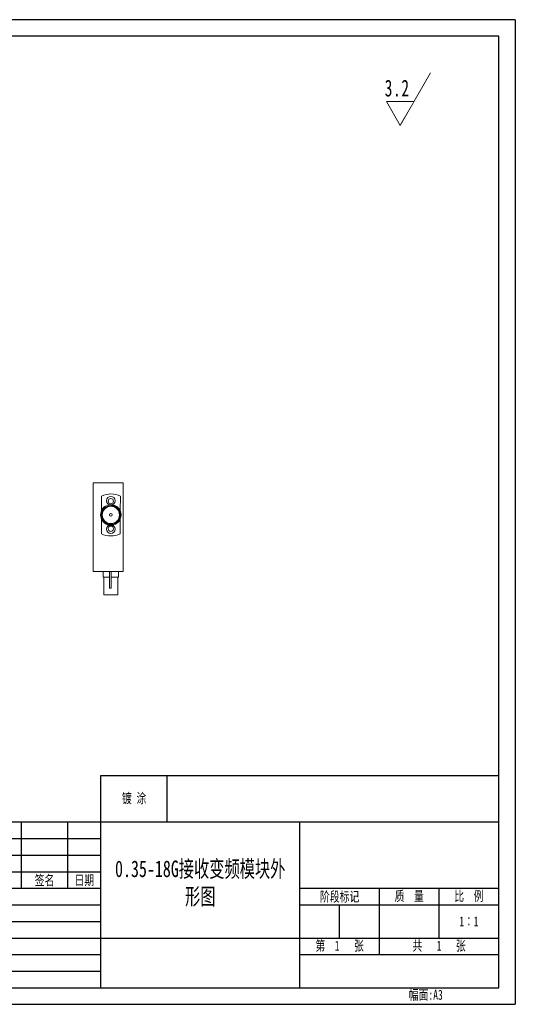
# Model space of a CAD drawing. Header units: millimetres. Extents: x 10 to 887, y 6 to 303.
# Tile 17 of 17: x 737 to 887, y 6 to 303. Entities that reach past the tile are written whole.
import ezdxf

# ---------------------------------------------------------------- set-up
doc = ezdxf.new("R2010")
doc.units = ezdxf.units.MM
doc.set_wipeout_variables(frame=1)
doc.layers.add('图框周边', color=6, linetype='Continuous')
doc.layers.add('图框线', color=7, linetype='Continuous', lineweight=30)
doc.layers.add('尺寸线层', color=3, linetype='Continuous', lineweight=18)
doc.styles.add('STYLE1', font='txt', dxfattribs={"width": 0.707})
doc.styles.add('标准', font='txt', dxfattribs={"width": 0.667})

# ---------------------------------------------------------------- blocks, each defined once
blk = doc.blocks.new('*X66')
at = {"layer": '尺寸线层', "color": 0}
for p, q in [((0, 0), (15.88, 27.5)), ((0, 0), (15.88, 27.5)), ((0, 0), (15.88, 27.5)), ((0, 0), (15.88, 27.5)), ((0, 0), (15.88, 27.5)), ((0, 0), (15.88, 27.5)), ((0, 0), (15.88, 27.5)), ((0, 0), (15.88, 27.5)), ((0, 0), (15.88, 27.5)), ((0, 0), (15.88, 27.5)), ((0, 0), (15.88, 27.5)), ((0, 0), (15.88, 27.5)), ((0, 0), (15.88, 27.5)), ((0, 0), (15.88, 27.5)), ((0, 0), (15.88, 27.5)), ((0, 0), (15.88, 27.5)), ((0, 0), (15.88, 27.5)), ((0, 0), (15.88, 27.5)), ((0, 0), (15.88, 27.5)), ((0, 0), (15.88, 27.5)), ((0, 0), (15.88, 27.5)), ((0, 0), (15.88, 27.5)), ((0, 0), (15.88, 27.5)), ((0, 0), (15.88, 27.5)), ((0, 0), (15.88, 27.5)), ((0, 0), (15.88, 27.5)), ((0, 0), (15.88, 27.5)), ((0, 0), (15.88, 27.5)), ((0, 0), (15.88, 27.5)), ((0, 0), (15.88, 27.5)), ((0, 0), (15.88, 27.5)), ((0, 0), (15.88, 27.5)), ((0, 0), (15.88, 27.5)), ((0, 0), (15.88, 27.5)), ((0, 0), (15.88, 27.5)), ((0, 0), (15.88, 27.5)), ((0, 0), (15.88, 27.5)), ((0, 0), (15.88, 27.5)), ((0, 0), (15.88, 27.5)), ((0, 0), (15.88, 27.5)), ((0, 0), (15.88, 27.5)), ((0, 0), (15.88, 27.5)), ((0, 0), (15.88, 27.5)), ((0, 0), (15.88, 27.5)), ((0, 0), (15.88, 27.5)), ((0, 0), (15.88, 27.5)), ((0, 0), (15.88, 27.5)), ((0, 0), (15.88, 27.5)), ((0, 0), (15.88, 27.5)), ((0, 0), (15.88, 27.5)), ((0, 0), (15.88, 27.5)), ((0, 0), (15.88, 27.5)), ((0, 0), (15.88, 27.5)), ((0, 0), (15.88, 27.5)), ((0, 0), (15.88, 27.5)), ((0, 0), (15.88, 27.5)), ((0, 0), (15.88, 27.5)), ((0, 0), (15.88, 27.5)), ((0, 0), (15.88, 27.5)), ((0, 0), (15.88, 27.5)), ((0, 0), (15.88, 27.5)), ((0, 0), (15.88, 27.5)), ((0, 0), (15.88, 27.5)), ((0, 0), (15.88, 27.5)), ((0, 0), (-7.22, 12.5)), ((-7.22, 12.5), (7.22, 12.5)), ((0, 0), (-7.22, 12.5)), ((-7.22, 12.5), (7.22, 12.5)), ((0, 0), (-7.22, 12.5)), ((-7.22, 12.5), (7.22, 12.5)), ((0, 0), (-7.22, 12.5)), ((-7.22, 12.5), (7.22, 12.5)), ((0, 0), (-7.22, 12.5)), ((-7.22, 12.5), (7.22, 12.5)), ((0, 0), (-7.22, 12.5)), ((-7.22, 12.5), (7.22, 12.5)), ((0, 0), (-7.22, 12.5)), ((-7.22, 12.5), (7.22, 12.5)), ((0, 0), (-7.22, 12.5)), ((-7.22, 12.5), (7.22, 12.5)), ((0, 0), (-7.22, 12.5)), ((-7.22, 12.5), (7.22, 12.5)), ((0, 0), (-7.22, 12.5)), ((-7.22, 12.5), (7.22, 12.5)), ((0, 0), (-7.22, 12.5)), ((-7.22, 12.5), (7.22, 12.5)), ((0, 0), (-7.22, 12.5)), ((-7.22, 12.5), (7.22, 12.5)), ((0, 0), (-7.22, 12.5)), ((-7.22, 12.5), (7.22, 12.5)), ((0, 0), (-7.22, 12.5)), ((-7.22, 12.5), (7.22, 12.5)), ((0, 0), (-7.22, 12.5)), ((-7.22, 12.5), (7.22, 12.5)), ((0, 0), (-7.22, 12.5)), ((-7.22, 12.5), (7.22, 12.5)), ((0, 0), (-7.22, 12.5)), ((-7.22, 12.5), (7.22, 12.5)), ((0, 0), (-7.22, 12.5)), ((-7.22, 12.5), (7.22, 12.5)), ((0, 0), (-7.22, 12.5)), ((-7.22, 12.5), (7.22, 12.5)), ((0, 0), (-7.22, 12.5)), ((-7.22, 12.5), (7.22, 12.5)), ((0, 0), (-7.22, 12.5)), ((-7.22, 12.5), (7.22, 12.5)), ((0, 0), (-7.22, 12.5)), ((-7.22, 12.5), (7.22, 12.5)), ((0, 0), (-7.22, 12.5)), ((-7.22, 12.5), (7.22, 12.5)), ((0, 0), (-7.22, 12.5)), ((-7.22, 12.5), (7.22, 12.5)), ((0, 0), (-7.22, 12.5)), ((-7.22, 12.5), (7.22, 12.5)), ((0, 0), (-7.22, 12.5)), ((-7.22, 12.5), (7.22, 12.5)), ((0, 0), (-7.22, 12.5)), ((-7.22, 12.5), (7.22, 12.5)), ((0, 0), (-7.22, 12.5)), ((-7.22, 12.5), (7.22, 12.5)), ((0, 0), (-7.22, 12.5)), ((-7.22, 12.5), (7.22, 12.5)), ((0, 0), (-7.22, 12.5)), ((-7.22, 12.5), (7.22, 12.5)), ((0, 0), (-7.22, 12.5)), ((-7.22, 12.5), (7.22, 12.5)), ((0, 0), (-7.22, 12.5)), ((-7.22, 12.5), (7.22, 12.5)), ((0, 0), (-7.22, 12.5)), ((-7.22, 12.5), (7.22, 12.5)), ((0, 0), (-7.22, 12.5)), ((-7.22, 12.5), (7.22, 12.5)), ((0, 0), (-7.22, 12.5)), ((-7.22, 12.5), (7.22, 12.5)), ((0, 0), (-7.22, 12.5)), ((-7.22, 12.5), (7.22, 12.5)), ((0, 0), (-7.22, 12.5)), ((-7.22, 12.5), (7.22, 12.5)), ((0, 0), (-7.22, 12.5)), ((-7.22, 12.5), (7.22, 12.5)), ((0, 0), (-7.22, 12.5)), ((-7.22, 12.5), (7.22, 12.5)), ((0, 0), (-7.22, 12.5)), ((-7.22, 12.5), (7.22, 12.5)), ((0, 0), (-7.22, 12.5)), ((-7.22, 12.5), (7.22, 12.5)), ((0, 0), (-7.22, 12.5)), ((-7.22, 12.5), (7.22, 12.5)), ((0, 0), (-7.22, 12.5)), ((-7.22, 12.5), (7.22, 12.5)), ((0, 0), (-7.22, 12.5)), ((-7.22, 12.5), (7.22, 12.5)), ((0, 0), (-7.22, 12.5)), ((-7.22, 12.5), (7.22, 12.5)), ((0, 0), (-7.22, 12.5)), ((-7.22, 12.5), (7.22, 12.5)), ((0, 0), (-7.22, 12.5)), ((-7.22, 12.5), (7.22, 12.5)), ((0, 0), (-7.22, 12.5)), ((-7.22, 12.5), (7.22, 12.5)), ((0, 0), (-7.22, 12.5)), ((-7.22, 12.5), (7.22, 12.5)), ((0, 0), (-7.22, 12.5)), ((-7.22, 12.5), (7.22, 12.5)), ((0, 0), (-7.22, 12.5)), ((-7.22, 12.5), (7.22, 12.5)), ((0, 0), (-7.22, 12.5)), ((-7.22, 12.5), (7.22, 12.5)), ((0, 0), (-7.22, 12.5)), ((-7.22, 12.5), (7.22, 12.5)), ((0, 0), (-7.22, 12.5)), ((-7.22, 12.5), (7.22, 12.5)), ((0, 0), (-7.22, 12.5)), ((-7.22, 12.5), (7.22, 12.5)), ((0, 0), (-7.22, 12.5)), ((-7.22, 12.5), (7.22, 12.5)), ((0, 0), (-7.22, 12.5)), ((-7.22, 12.5), (7.22, 12.5)), ((0, 0), (-7.22, 12.5)), ((-7.22, 12.5), (7.22, 12.5)), ((0, 0), (-7.22, 12.5)), ((-7.22, 12.5), (7.22, 12.5)), ((0, 0), (-7.22, 12.5)), ((-7.22, 12.5), (7.22, 12.5)), ((0, 0), (-7.22, 12.5)), ((-7.22, 12.5), (7.22, 12.5)), ((0, 0), (-7.22, 12.5)), ((-7.22, 12.5), (7.22, 12.5)), ((0, 0), (-7.22, 12.5)), ((-7.22, 12.5), (7.22, 12.5)), ((0, 0), (-7.22, 12.5)), ((-7.22, 12.5), (7.22, 12.5))]:
    blk.add_line(p, q, dxfattribs=at)
at = {"layer": '尺寸线层', "color": 0, "insert": (4.95, 19.5), "char_height": 8.75, "width": 18.4134, "attachment_point": 6, "line_spacing_factor": 1.15057, "style": '标准'}
blk.add_mtext('\\T1.1;3.2', dxfattribs=at)
blk.add_mtext('\\T1.1;3.2', dxfattribs=at)
blk.add_mtext('\\T1.1;3.2', dxfattribs=at)
blk.add_mtext('\\T1.1;3.2', dxfattribs=at)
blk.add_mtext('\\T1.1;3.2', dxfattribs=at)
blk.add_mtext('\\T1.1;3.2', dxfattribs=at)
blk.add_mtext('\\T1.1;3.2', dxfattribs=at)
blk.add_mtext('\\T1.1;3.2', dxfattribs=at)
blk.add_mtext('\\T1.1;3.2', dxfattribs=at)
blk.add_mtext('\\T1.1;3.2', dxfattribs=at)
blk.add_mtext('\\T1.1;3.2', dxfattribs=at)
blk.add_mtext('\\T1.1;3.2', dxfattribs=at)
blk.add_mtext('\\T1.1;3.2', dxfattribs=at)
blk.add_mtext('\\T1.1;3.2', dxfattribs=at)
blk.add_mtext('\\T1.1;3.2', dxfattribs=at)
blk.add_mtext('\\T1.1;3.2', dxfattribs=at)
blk.add_mtext('\\T1.1;3.2', dxfattribs=at)
blk.add_mtext('\\T1.1;3.2', dxfattribs=at)
blk.add_mtext('\\T1.1;3.2', dxfattribs=at)
blk.add_mtext('\\T1.1;3.2', dxfattribs=at)
blk.add_mtext('\\T1.1;3.2', dxfattribs=at)
blk.add_mtext('\\T1.1;3.2', dxfattribs=at)
blk.add_mtext('\\T1.1;3.2', dxfattribs=at)
blk.add_mtext('\\T1.1;3.2', dxfattribs=at)
blk.add_mtext('\\T1.1;3.2', dxfattribs=at)
blk.add_mtext('\\T1.1;3.2', dxfattribs=at)
blk.add_mtext('\\T1.1;3.2', dxfattribs=at)
blk.add_mtext('\\T1.1;3.2', dxfattribs=at)
blk.add_mtext('\\T1.1;3.2', dxfattribs=at)
blk.add_mtext('\\T1.1;3.2', dxfattribs=at)
blk.add_mtext('\\T1.1;3.2', dxfattribs=at)
blk.add_mtext('\\T1.1;3.2', dxfattribs=at)
blk.add_mtext('\\T1.1;3.2', dxfattribs=at)
blk.add_mtext('\\T1.1;3.2', dxfattribs=at)
blk.add_mtext('\\T1.1;3.2', dxfattribs=at)
blk.add_mtext('\\T1.1;3.2', dxfattribs=at)
blk.add_mtext('\\T1.1;3.2', dxfattribs=at)
blk.add_mtext('\\T1.1;3.2', dxfattribs=at)
blk.add_mtext('\\T1.1;3.2', dxfattribs=at)
blk.add_mtext('\\T1.1;3.2', dxfattribs=at)
blk.add_mtext('\\T1.1;3.2', dxfattribs=at)
blk.add_mtext('\\T1.1;3.2', dxfattribs=at)
blk.add_mtext('\\T1.1;3.2', dxfattribs=at)
blk.add_mtext('\\T1.1;3.2', dxfattribs=at)
blk.add_mtext('\\T1.1;3.2', dxfattribs=at)
blk.add_mtext('\\T1.1;3.2', dxfattribs=at)
blk.add_mtext('\\T1.1;3.2', dxfattribs=at)
blk.add_mtext('\\T1.1;3.2', dxfattribs=at)
blk.add_mtext('\\T1.1;3.2', dxfattribs=at)
blk.add_mtext('\\T1.1;3.2', dxfattribs=at)
blk.add_mtext('\\T1.1;3.2', dxfattribs=at)
blk.add_mtext('\\T1.1;3.2', dxfattribs=at)
blk.add_mtext('\\T1.1;3.2', dxfattribs=at)
blk.add_mtext('\\T1.1;3.2', dxfattribs=at)
blk.add_mtext('\\T1.1;3.2', dxfattribs=at)
blk.add_mtext('\\T1.1;3.2', dxfattribs=at)
blk.add_mtext('\\T1.1;3.2', dxfattribs=at)
blk.add_mtext('\\T1.1;3.2', dxfattribs=at)
blk.add_mtext('\\T1.1;3.2', dxfattribs=at)
blk.add_mtext('\\T1.1;3.2', dxfattribs=at)
blk.add_mtext('\\T1.1;3.2', dxfattribs=at)
blk.add_mtext('\\T1.1;3.2', dxfattribs=at)
blk.add_mtext('\\T1.1;3.2', dxfattribs=at)
blk.add_mtext('\\T1.1;3.2', dxfattribs=at)

msp = doc.modelspace()

# ---------------------------------------------------------------- linework, layer by layer
at = {"color": 7, "linetype": 'Continuous', "lineweight": 15}
for p, q in [((759.601, 163.802), (768.601, 163.802)), ((759.601, 163.802), (759.601, 137.002)), ((768.601, 163.802), (768.601, 137.002)), ((762.045, 159.777), (762.045, 155.322)), ((767.754, 155.3), (767.788, 159.755)), ((762.045, 152.883), (762.045, 148.428)), ((762.178, 153.497), (762.126, 153.686)), ((767.701, 148.406), (767.735, 152.861)), ((768.601, 147.678), (768.601, 147.581)), ((768.601, 142.701), (768.601, 142.604)), ((759.601, 137.002), (768.601, 137.002)), ((762.545, 135.302), (762.545, 137.002)), ((764.447, 137.002), (764.447, 132.052)), ((764.451, 137.002), (764.451, 132.052)), ((764.951, 132.052), (764.951, 137.002)), ((764.956, 132.052), (764.956, 137.002)), ((767.245, 135.302), (767.245, 137.002)), ((764.451, 135.302), (762.545, 135.302)), ((762.745, 135.302), (762.745, 130.002)), ((767.245, 135.302), (764.951, 135.302)), ((767.045, 130.002), (767.045, 135.302)), ((764.45, 132.052), (764.447, 132.052)), ((764.951, 132.052), (764.451, 132.052)), ((764.956, 132.052), (764.952, 132.052)), ((767.045, 130.002), (762.745, 130.002))]:
    msp.add_line(p, q, dxfattribs=at)
for centre, radius in [((764.895, 158.402), 1.3), ((764.895, 158.252), 0.8), ((764.895, 154.102), 2.8), ((764.895, 154.102), 2.6), ((764.895, 154.102), 0.4), ((764.895, 149.802), 1.3), ((764.895, 149.952), 0.8)]:
    msp.add_circle(centre, radius, dxfattribs=at)
for radius, start, end in [(6.35, 62.89387, 116.66793), (3.1, 0.00013, 287.45767), (3.1, 287.4576, 0), (6.35, 243.33207, 296.22974)]:
    msp.add_arc((764.895, 154.102), radius, start, end, dxfattribs=at)
for points, knots in [([(767.995, 154.102), (767.945, 154.439), (767.844, 155.111), (767.281, 155.983), (766.484, 156.629), (765.527, 156.96), (764.817, 156.949), (764.469, 156.872), (764.431, 156.864)], [0, 0, 0, 0, 0.1976421, 0.3952913, 0.5927221, 0.7905167, 0.977596, 1, 1, 1, 1]), ([(765.825, 151.145), (765.485, 151.093), (764.806, 150.99), (763.791, 151.273), (762.95, 151.848), (762.396, 152.554), (762.285, 153.069), (762.244, 153.259)], [0, 0, 0, 0, 0.2204627, 0.4409275, 0.6614614, 0.8749069, 1, 1, 1, 1])]:
    msp.add_open_spline(points, degree=3, knots=knots, dxfattribs=at)
at = {"layer": '图框周边', "color": 3}
for p, q in [((886.904, 303.486), (466.904, 303.486)), ((886.904, 303.486), (886.904, 6.486)), ((761.904, 75.486), (881.904, 75.486)), ((761.904, 11.486), (761.904, 75.486)), ((781.904, 61.486), (781.904, 75.486)), ((701.904, 61.486), (881.904, 61.486)), ((737.904, 41.486), (737.904, 61.486)), ((751.904, 41.486), (751.904, 61.486)), ((821.904, 11.486), (821.904, 61.486)), ((701.904, 56.486), (761.904, 56.486)), ((701.904, 51.486), (761.904, 51.486)), ((701.904, 46.486), (761.904, 46.486)), ((701.904, 41.486), (761.904, 41.486)), ((821.904, 41.486), (881.904, 41.486)), ((845.904, 21.486), (845.904, 41.486)), ((863.904, 26.486), (863.904, 41.486)), ((701.904, 36.486), (761.904, 36.486)), ((821.904, 36.486), (881.904, 36.486)), ((833.904, 26.486), (833.904, 36.486)), ((701.904, 31.486), (761.904, 31.486)), ((701.904, 26.486), (881.904, 26.486)), ((701.904, 21.486), (761.904, 21.486)), ((821.904, 21.486), (881.904, 21.486)), ((701.904, 16.486), (761.904, 16.486)), ((466.904, 6.486), (886.904, 6.486))]:
    msp.add_line(p, q, dxfattribs=at)
at = {"layer": '图框线'}
for p, q in [((881.904, 298.486), (491.904, 298.486)), ((881.904, 11.486), (881.904, 298.486)), ((466.904, 11.486), (881.904, 11.486))]:
    msp.add_line(p, q, dxfattribs=at)

# ---------------------------------------------------------------- texts
at = {"layer": '图框周边', "color": 0, "insert": (791.857, 42.902), "char_height": 5, "attachment_point": 5, "style": 'STYLE1'}
msp.add_mtext_dynamic_manual_height_columns('0.35-18G接收变频模块外形图', width=54.33841, gutter_width=12.5, heights=[21.145], dxfattribs=at)
at = {"layer": '图框线', "char_height": 3, "style": 'STYLE1'}
for s, insert, width, attachment_point in [('镀 涂', (771.904, 68.486), 20, 5), ('签名', (744.904, 43.76), 14, 5), ('日期', (756.904, 43.76), 10, 5), ('阶段标记', (833.904, 38.801), 24, 5), ('质  量', (854.905, 38.986), 18.0028, 5), ('比  例', (872.904, 38.986), 18, 5), ('1∶1', (872.904, 31.486), 18, 5), ('第  1   张', (833.904, 23.986), 24, 5), ('共   1   张', (863.904, 23.986), 36, 5), ('幅面:A3', (854.757, 10.853), 12.5734, 1)]:
    msp.add_mtext(s, dxfattribs=dict(at, insert=insert, width=width, attachment_point=attachment_point))

# ---------------------------------------------------------------- wipeouts: each hides what was drawn before it
msp.add_wipeout([(852.216, 271.584), (856.373, 278.784), (856.373, 278.784), (848.059, 278.784), (848.059, 278.784)]).dxf.layer = '尺寸线层'

# ---------------------------------------------------------------- next in the draw order: block references
at = {"layer": '尺寸线层', "xscale": 0.5760000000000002, "yscale": 0.5760000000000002, "zscale": 0.5760000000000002}
msp.add_blockref('*X66', (852.216, 271.584), dxfattribs=at)

doc.saveas('drawing.dxf')
